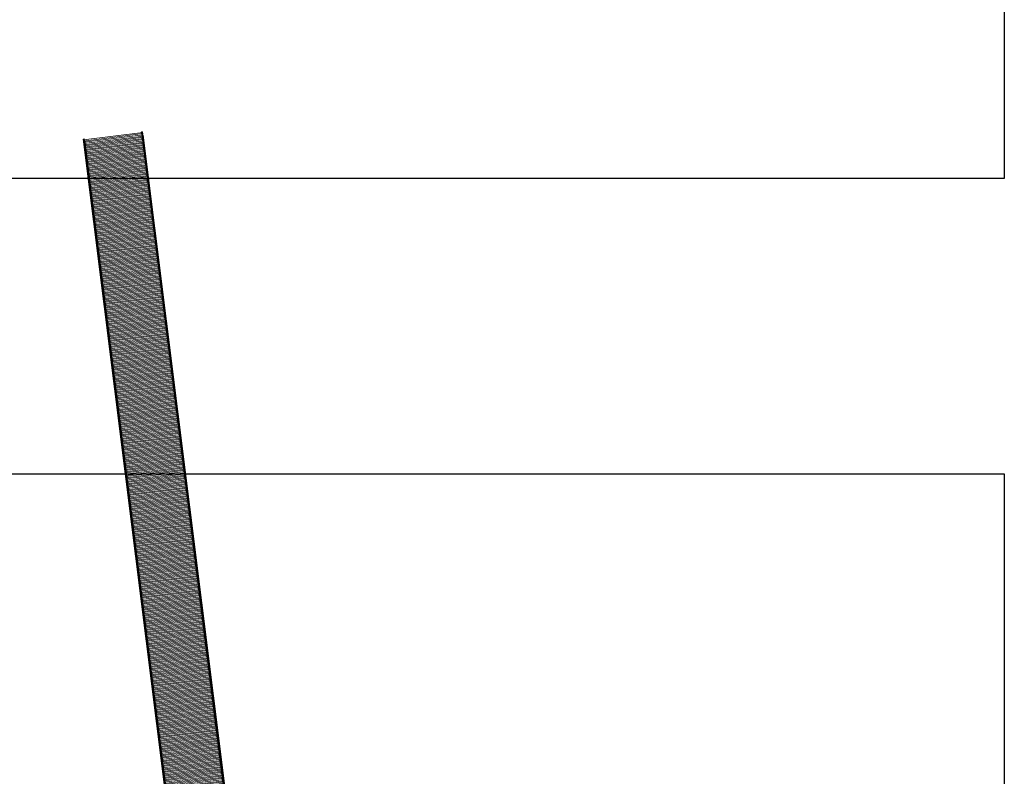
# Model space of a CAD drawing. Header units: centimetres. Extents: x -1589 to 108054, y -205274 to 31709.
# Tile 88 of 256: x 4024 to 8117, y 1782 to 4926. Entities that reach past the tile are written whole.
import ezdxf

# ---------------------------------------------------------------- set-up
doc = ezdxf.new("R2010")
doc.units = ezdxf.units.CM
doc.header["$LTSCALE"] = 0.01
doc.header["$MEASUREMENT"] = 0
doc.layers.add('2_ściany zewnętrzne.ISTN', color=7, linetype='Continuous')
doc.layers.add('3_wypełnienia.K_IR', color=7, linetype='Continuous')

msp = doc.modelspace()

# ---------------------------------------------------------------- hatches: boundary and pattern name
at = {"layer": '3_wypełnienia.K_IR', "linetype": 'Continuous', "lineweight": 5}
h = msp.add_hatch(dxfattribs=at)
h.set_pattern_fill('Kreskowanie_liniowe', color=8, style=0, pattern_type=2)
h.set_pattern_definition([(7.14013, (4631.231, 2695.9564), (-0.621483, 4.961226), [])])
h.paths.add_polyline_path([(4974.27845, 961.07719), (4535.74418, 4461.84703), (4288.18384, 4430.83565), (4722.83337, 961.07719)])

# ---------------------------------------------------------------- linework, layer by layer
for points in [[(8116.55775, 10206.96752), (8116.55775, 7236.96752), (8116.55775, 4266.96752), (-853.44225, 4266.96752)], [(-853.44225, -2900.24343), (-853.44225, 69.75657), (-853.44225, 3039.75657), (8116.55775, 3039.75657)], [(8116.55775, 3039.75657), (8116.55775, 69.75657), (8116.55775, -2900.24343), (-853.44225, -2900.24343)]]:
    msp.add_lwpolyline(points)
at = {"layer": '2_ściany zewnętrzne.ISTN', "color": 8, "linetype": 'Continuous', "lineweight": 5, "flags": 128}
for points in [[(4533.51382, 4461.2584), (4529.54485, 4460.76115)], [(4972.64608, 956.16843), (4533.51382, 4461.2584)], [(4288.22297, 4430.52326), (4292.19194, 4431.02052)], [(4288.22297, 4430.52326), (4723.93333, 952.88774)], [(4294.79929, 4426.41512), (4290.83033, 4425.91782)], [(4290.83033, 4425.91782), (4725.68782, 955.28149)], [(4727.93333, 953.13734), (4292.19194, 4431.02052)], [(4729.65679, 955.77879), (4294.79929, 4426.41512)], [(4529.54485, 4460.76115), (4968.64608, 955.91883)], [(4537.53744, 4446.746), (4533.56847, 4446.24871)], [(4533.56847, 4446.24871), (4970.84873, 956.27608)], [(4974.8177, 956.77338), (4537.53744, 4446.746)]]:
    msp.add_lwpolyline(points, dxfattribs=at)

doc.saveas('drawing.dxf')
